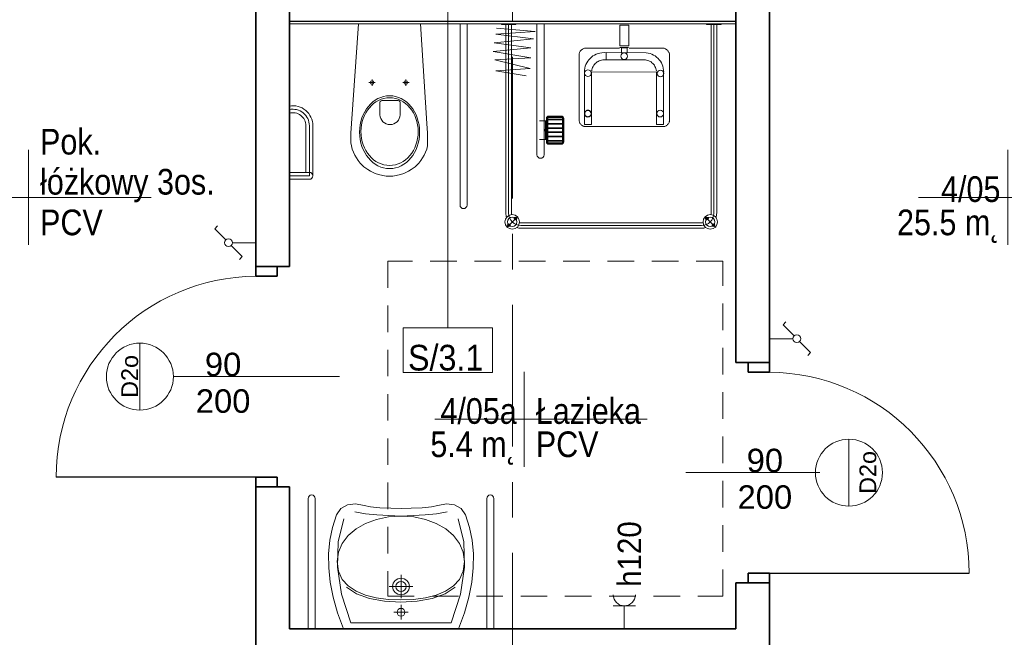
# Model space of a CAD drawing. Header units: centimetres. Extents: x 101 to 4622, y -1383 to 1498.
# Tile 43 of 68: x 3736 to 4177, y -1024 to -748. Entities that reach past the tile are written whole.
import ezdxf

# ---------------------------------------------------------------- set-up
doc = ezdxf.new("R2010")
doc.units = ezdxf.units.CM
doc.linetypes.add('Oś', pattern=[111.125, 63.5, -15.875, 15.875, -15.875])
doc.linetypes.add('Ponad', pattern=[19.844, 11.9065, -7.9375])
for name, color, linetype, lineweight in [('A-AREA-IDEN', 2, 'Continuous', 18), ('A-DETL-GENF', 92, 'Continuous', 18), ('A-DETL-MEDM', 33, 'Continuous', 35), ('A-DOOR', 31, 'Continuous', 25), ('A-DOOR-IDEN', 31, 'Continuous', 18), ('A-FLOR-OVHD', 1, 'Ponad', 18), ('A-WALL', 113, 'Continuous', 25), ('A-WALL-FNSH', 113, 'Continuous', 25), ('A-WALL-IDEN', 211, 'Continuous', 18), ('E-ELE-QPM-IDEN', 2, 'Continuous', 18), ('E-ELEC-EQPM', 71, 'Continuous', 18), ('P-SANR-FIXT', 6, 'Continuous', 18), ('S-GRID', 1, 'Continuous', 18)]:
    doc.layers.add(name, color=color, linetype=linetype, lineweight=lineweight)
doc.styles.add('Arial_1', font='arial.ttf', dxfattribs={"height": 7.5})
doc.styles.add('Arial_13', font='arial.ttf', dxfattribs={"width": 0.9, "height": 10.5})
doc.styles.add('Arial_4', font='arial.ttf', dxfattribs={"width": 0.85, "height": 11.5})
doc.styles.add('Arial_6', font='arial.ttf', dxfattribs={"width": 0.9, "height": 11.5})
doc.styles.add('Arial_7', font='arial.ttf', dxfattribs={"height": 10.5})

# ---------------------------------------------------------------- blocks, each defined once
blk = doc.blocks.new('umywalka dla N_65x56 koło - Type 1-1334145-4_piętro II PT - projektowany - PPOŻ B')
at = {"layer": 'P-SANR-FIXT'}
for p, q in [((-29.1, 65.9), (-29.1, 7.5)), ((-25.9, 65.9), (-25.9, 7.5)), ((-11.49, 63.08), (-14.43, 61.47)), ((-7.9, 63.51), (-11.49, 63.08)), ((-3.96, 62.78), (-7.9, 63.51)), ((-1.14, 62.22), (-3.96, 62.78)), ((3.08, 61.79), (-1.14, 62.22)), ((7.9, 61.54), (3.08, 61.79)), ((21.92, 61.79), (17.1, 61.54)), ((26.14, 62.22), (21.92, 61.79)), ((28.96, 62.78), (26.14, 62.22)), ((32.9, 63.51), (28.96, 62.78)), ((36.49, 63.08), (32.9, 63.51)), ((39.43, 61.47), (36.49, 63.08)), ((50.9, 65.9), (50.9, 7.5)), ((54.1, 7.5), (54.1, 65.9)), ((-16.38, 58.62), (-18.22, 53.01)), ((-14.43, 61.47), (-16.38, 58.62)), ((-8.14, 60.01), (-3.44, 59.13)), ((-3.44, 59.13), (1.64, 58.58)), ((6.84, 57.67), (1.52, 56.54)), ((1.64, 58.58), (6.99, 58.24)), ((12.52, 58.06), (6.84, 57.67)), ((6.99, 58.24), (12.48, 58.02)), ((12.5, 61.51), (7.9, 61.54)), ((12.48, 58.02), (17.98, 58.24)), ((17.1, 61.54), (12.5, 61.51)), ((18.18, 57.67), (12.52, 58.06)), ((17.98, 58.24), (23.33, 58.58)), ((23.49, 56.54), (18.18, 57.67)), ((23.33, 58.58), (28.41, 59.13)), ((28.41, 59.13), (33.11, 60.01)), ((41.38, 58.62), (39.43, 61.47)), ((43.22, 53.01), (41.38, 58.62)), ((-18.22, 53.01), (-19.42, 47.19)), ((-13.17, 56.78), (-15.64, 46.48)), ((-3.33, 54.72), (-7.59, 52.29)), ((1.52, 56.54), (-3.33, 54.72)), ((28.31, 54.72), (23.49, 56.54)), ((32.54, 52.29), (28.31, 54.72)), ((40.64, 46.48), (38.17, 56.78)), ((44.42, 47.19), (43.22, 53.01)), ((-11.11, 49.31), (-13.79, 45.83)), ((-7.59, 52.29), (-11.11, 49.31)), ((36.03, 49.31), (32.54, 52.29)), ((38.68, 45.83), (36.03, 49.31)), ((-19.42, 47.19), (-19.97, 41.14)), ((-15.64, 46.48), (-15.95, 35.24)), ((-13.79, 45.83), (-15.49, 41.92)), ((40.36, 41.92), (38.68, 45.83)), ((40.95, 35.24), (40.64, 46.48)), ((44.97, 41.14), (44.42, 47.19)), ((-19.97, 41.14), (-19.89, 34.88)), ((-15.49, 41.92), (-16.08, 37.64)), ((40.95, 37.64), (40.36, 41.92)), ((44.89, 34.88), (44.97, 41.14)), ((-16.08, 37.64), (-15.49, 33.33)), ((40.36, 33.33), (40.95, 37.64)), ((-19.89, 34.88), (-19.18, 28.39)), ((-15.95, 35.24), (-14.09, 23.15)), ((-15.49, 33.33), (-13.8, 29.72)), ((12.5, 31.76), (12.5, 21.26)), ((38.67, 29.72), (40.36, 33.33)), ((39.09, 23.15), (40.95, 35.24)), ((44.18, 28.39), (44.89, 34.88)), ((-19.18, 28.39), (-17.85, 21.67)), ((-13.8, 29.72), (-11.14, 26.76)), ((-11.14, 26.76), (-7.63, 24.42)), ((7.16, 26.51), (17.84, 26.51)), ((8.75, 26.51), (9.04, 27.97)), ((9.04, 25.06), (8.75, 26.51)), ((9.04, 27.97), (9.85, 29.16)), ((9.85, 29.16), (11.04, 29.97)), ((10.2, 26.51), (10.38, 27.41)), ((10.38, 25.62), (10.2, 26.51)), ((10.38, 27.41), (10.87, 28.14)), ((10.87, 28.14), (11.61, 28.63)), ((11.04, 29.97), (12.5, 30.26)), ((11.61, 28.63), (12.5, 28.81)), ((12.5, 30.26), (13.96, 29.97)), ((12.5, 28.81), (13.39, 28.63)), ((13.39, 28.63), (14.13, 28.14)), ((13.96, 29.97), (15.15, 29.16)), ((14.13, 28.14), (14.62, 27.41)), ((14.62, 27.41), (14.8, 26.51)), ((14.8, 26.51), (14.62, 25.62)), ((15.15, 29.16), (15.96, 27.97)), ((15.96, 27.97), (16.25, 26.51)), ((16.25, 26.51), (15.96, 25.06)), ((32.5, 24.42), (36.01, 26.76)), ((36.01, 26.76), (38.67, 29.72)), ((42.85, 21.67), (44.18, 28.39)), ((-14.09, 23.15), (-10.01, 10.3)), ((-7.38, 23.21), (-11.89, 26.24)), ((-7.63, 24.42), (-3.39, 22.67)), ((-1.64, 21.13), (-7.38, 23.21)), ((-3.39, 22.67), (1.45, 21.46)), ((9.85, 23.86), (9.04, 25.06)), ((11.04, 23.06), (9.85, 23.86)), ((10.87, 24.89), (10.38, 25.62)), ((11.61, 24.39), (10.87, 24.89)), ((12.5, 22.76), (11.04, 23.06)), ((12.5, 24.21), (11.61, 24.39)), ((13.39, 24.39), (12.5, 24.21)), ((13.96, 23.06), (12.5, 22.76)), ((14.13, 24.89), (13.39, 24.39)), ((15.15, 23.86), (13.96, 23.06)), ((14.62, 25.62), (14.13, 24.89)), ((15.96, 25.06), (15.15, 23.86)), ((23.42, 21.46), (28.26, 22.67)), ((32.25, 23.21), (26.51, 21.13)), ((28.26, 22.67), (32.5, 24.42)), ((36.76, 26.24), (32.25, 23.21)), ((35.01, 10.3), (39.09, 23.15)), ((-17.85, 21.67), (-15.89, 14.7)), ((5.06, 19.92), (-1.64, 21.13)), ((1.45, 21.46), (6.76, 20.76)), ((12.43, 19.54), (5.06, 19.92)), ((6.76, 20.76), (12.43, 20.54)), ((12.43, 20.54), (18.1, 20.76)), ((19.81, 19.92), (12.43, 19.54)), ((12.5, 18.23), (12.5, 11.72)), ((18.1, 20.76), (23.42, 21.46)), ((26.51, 21.13), (19.81, 19.92)), ((40.89, 14.7), (42.85, 21.67)), ((-15.89, 14.7), (-13.31, 7.5)), ((15.75, 14.98), (9.25, 14.98)), ((10.75, 14.98), (10.89, 15.66)), ((10.89, 14.3), (10.75, 14.98)), ((10.89, 15.66), (11.26, 16.21)), ((11.26, 13.74), (10.89, 14.3)), ((11.26, 16.21), (11.82, 16.59)), ((11.82, 13.36), (11.26, 13.74)), ((11.82, 16.59), (12.5, 16.73)), ((12.5, 13.22), (11.82, 13.36)), ((12.5, 16.73), (13.18, 16.59)), ((13.18, 13.36), (12.5, 13.22)), ((13.18, 16.59), (13.74, 16.21)), ((13.74, 13.74), (13.18, 13.36)), ((13.74, 16.21), (14.11, 15.66)), ((14.11, 14.3), (13.74, 13.74)), ((14.11, 15.66), (14.25, 14.98)), ((14.25, 14.98), (14.11, 14.3)), ((38.31, 7.5), (40.89, 14.7)), ((-10.01, 10.3), (12.5, 10.3)), ((12.5, 10.3), (35.01, 10.3))]:
    blk.add_line(p, q, dxfattribs=at)
for centre in [(-27.5, 65.9), (52.5, 65.9)]:
    blk.add_arc(centre, 1.6, 360, 180, dxfattribs=at)
blk = doc.blocks.new('DRZWI 1S_łazienkowe - Drzwi 90-1357770-4_piętro II PT - projektowany - PPOŻ B')
at = {"layer": 'A-DETL-GENF'}
for p, q in [((-49.3, 7.5), (-49.3, -2)), ((-45, 7.5), (-49.3, 7.5)), ((-45, -2), (-45, 7.5)), ((49.3, 7.5), (45, 7.5)), ((45, 7.5), (45, -2)), ((49.3, -2), (49.3, 7.5)), ((-49.3, -2), (-45, -2)), ((45, -2), (49.3, -2))]:
    blk.add_line(p, q, dxfattribs=at)
at = {"layer": 'A-DETL-MEDM'}
for p, q in [((-45, 7.5), (-49.3, 7.5)), ((-49.3, 7.5), (-49.3, -2)), ((-45, -2), (-45, 7.5)), ((45, -2), (45, 7.5)), ((45, 7.5), (49.3, 7.5)), ((49.3, 7.5), (49.3, -2)), ((-49.3, -2), (-45, -2)), ((49.3, -2), (45, -2))]:
    blk.add_line(p, q, dxfattribs=at)
at = {"layer": 'A-DOOR'}
blk.add_line((45, 7.5), (45, 96.89), dxfattribs=at)
at = {"layer": 'A-DOOR', "lineweight": 18}
blk.add_line((0, 30), (0, -30), dxfattribs=at)
blk.add_arc((45, 6.89), 90, 90, 179.6093, dxfattribs=at)
blk = doc.blocks.new('DRZWI 1S_łazienkowe - Drzwi 90-1357769-4_piętro II PT - projektowany - PPOŻ B')
at = {"layer": 'A-DETL-GENF'}
for p, q in [((-49.3, 2), (-45, 2)), ((-49.3, -7.5), (-49.3, 2)), ((-45, 2), (-45, -7.5)), ((45, 2), (49.3, 2)), ((45, -7.5), (45, 2)), ((49.3, 2), (49.3, -7.5)), ((-45, -7.5), (-49.3, -7.5)), ((49.3, -7.5), (45, -7.5))]:
    blk.add_line(p, q, dxfattribs=at)
at = {"layer": 'A-DETL-MEDM'}
for p, q in [((-49.3, -7.5), (-49.3, 2)), ((-49.3, 2), (-45, 2)), ((-45, 2), (-45, -7.5)), ((45, 2), (45, -7.5)), ((49.3, 2), (45, 2)), ((49.3, -7.5), (49.3, 2)), ((-45, -7.5), (-49.3, -7.5)), ((45, -7.5), (49.3, -7.5))]:
    blk.add_line(p, q, dxfattribs=at)
at = {"layer": 'A-DOOR', "lineweight": 18}
blk.add_line((0, -30), (0, 30), dxfattribs=at)
at = {"layer": 'A-DOOR'}
blk.add_line((45, -7.5), (45, -96.89), dxfattribs=at)
at = {"layer": 'A-DOOR', "lineweight": 18}
blk.add_arc((45, -6.89), 90, 180.3907, 270, dxfattribs=at)
blk = doc.blocks.new('miska ustępowa dla N_35_5x54 wisząca koło narożna - Type 1-1388448-4_piętro II PT - projektowany - PPOŻ B')
at = {"layer": 'P-SANR-FIXT'}
for p, q in [((-1.4, -11), (-4.56, -55.56)), ((29.22, -55.56), (26.4, -11)), ((44.09, -92.2), (44.09, -11)), ((47.21, -92.2), (47.21, -11)), ((3.32, -37.31), (6.14, -37.31)), ((4.69, -35.9), (4.69, -38.7)), ((18.43, -37.31), (21.25, -37.31)), ((19.8, -35.9), (19.8, -38.7)), ((8.17, -46.6), (8.17, -51.72)), ((16.4, -45.33), (9.09, -45.33)), ((17.32, -51.72), (17.32, -46.6)), ((-24.94, -56.63), (-24.94, -77.5)), ((-23.38, -56.63), (-23.38, -79.06)), ((-21.82, -56.63), (-21.82, -79.06)), ((-4.56, -55.56), (-4.88, -59.89)), ((29.58, -59.89), (29.22, -55.56)), ((-4.88, -59.89), (-4.82, -64.32)), ((29.53, -64.32), (29.58, -59.89)), ((-4.82, -64.32), (-4.57, -65.68)), ((-4.57, -65.68), (-4.19, -67.09)), ((29.19, -67.09), (29.57, -65.68)), ((29.57, -65.68), (29.53, -64.32)), ((-4.19, -67.09), (-3.69, -68.46)), ((-3.69, -68.46), (-3.07, -69.78)), ((-3.07, -69.78), (-2.34, -71.05)), ((27.34, -71.05), (28.07, -69.78)), ((28.07, -69.78), (28.69, -68.46)), ((28.69, -68.46), (29.19, -67.09)), ((-2.34, -71.05), (-1.51, -72.26)), ((-1.51, -72.26), (-0.58, -73.39)), ((-0.58, -73.39), (1.02, -74.96)), ((23.98, -74.96), (25.58, -73.39)), ((25.58, -73.39), (26.51, -72.26)), ((26.51, -72.26), (27.34, -71.05)), ((-32.35, -77.5), (-23.38, -77.5)), ((-23.38, -79.06), (-32.35, -79.06)), ((1.02, -74.96), (2.75, -76.27)), ((2.75, -76.27), (4.01, -77.03)), ((4.01, -77.03), (6.13, -78.05)), ((6.13, -78.05), (7.56, -78.51)), ((7.56, -78.51), (9.56, -78.98)), ((9.56, -78.98), (11.02, -79.17)), ((11.02, -79.17), (12.5, -79.25)), ((12.5, -79.25), (13.98, -79.17)), ((13.98, -79.17), (15.44, -78.98)), ((15.44, -78.98), (17.44, -78.51)), ((17.44, -78.51), (18.87, -78.05)), ((18.87, -78.05), (20.99, -77.03)), ((20.99, -77.03), (22.25, -76.27)), ((22.25, -76.27), (23.98, -74.96)), ((-23.38, -80.62), (-32.35, -80.62))]:
    blk.add_line(p, q, dxfattribs=at)
for centre in [(4.69, -37.31), (19.8, -37.31)]:
    blk.add_circle(centre, 0.825, dxfattribs=at)
for centre, radius, start, end in [((-30.79, -56.63), 8.97, 0, 99.9996), ((9.34, -46.48), 1.17, 102.2339, 185.8899), ((16.15, -46.48), 1.17, 354.1101, 77.7661), ((-30.79, -56.63), 7.41, 0, 102.1327), ((-30.79, -56.63), 5.85, 0, 105.4382), ((12.74, -51.5), 4.58, 182.8022, 357.1978), ((-23.38, -79.06), 1.56, 0, 90), ((-23.38, -79.06), 1.56, 270, 0), ((45.65, -92.2), 1.56, 180, 360)]:
    blk.add_arc(centre, radius, start, end, dxfattribs=at)
for centre, major_axis, ratio in [((12.55, -59.51), (0, 16.33), 0.823529), ((12.55, -59.26), (0, 15.16), 0.845174)]:
    blk.add_ellipse(centre, major_axis=major_axis, ratio=ratio, dxfattribs=at)
blk = doc.blocks.new('brodzik natryskowy dla N - Type 1-1388888-4_piętro II PT - projektowany - PPOŻ B')
at = {"layer": 'P-SANR-FIXT'}
for p, q in [((-44.73, -12.86), (-27.37, -14.39)), ((-42.55, -11.3), (-42.55, -11)), ((-36.05, -11.3), (-42.55, -11.3)), ((-40.55, -11.3), (-40.55, -95.8)), ((-39.3, -11), (-39.3, -95.8)), ((-38.05, -11.3), (-38.05, -95.8)), ((-36.05, -11), (-36.05, -11.3)), ((-26.61, -11.2), (-26.61, -69.6)), ((-23.41, -69.6), (-23.41, -11.2)), ((14.45, -11.52), (10.54, -11.52)), ((10.54, -11.52), (10.54, -20.79)), ((14.45, -11.52), (14.45, -20.79)), ((49.36, -11.3), (49.36, -11)), ((55.86, -11.3), (49.36, -11.3)), ((51.36, -11.3), (51.36, -95.8)), ((52.61, -11), (52.61, -96)), ((53.86, -11.3), (53.86, -95.8)), ((55.86, -11), (55.86, -11.3)), ((-27.37, -14.39), (-44.99, -15.67)), ((-44.99, -15.67), (-28.14, -17.71)), ((-29.41, -21.8), (-46.26, -23.33)), ((-28.14, -17.71), (-45.75, -19.5)), ((-45.75, -19.5), (-29.41, -21.8)), ((-5.66, -22.03), (-5.92, -22.14)), ((-5.39, -21.95), (-5.66, -22.03)), ((-5.12, -21.9), (-5.39, -21.95)), ((-4.84, -21.88), (-5.12, -21.9)), ((10.32, -21.88), (-4.84, -21.88)), ((10.54, -20.79), (14.45, -20.79)), ((14.44, -21.54), (10.55, -21.51)), ((13.8, -21.67), (11.19, -21.67)), ((11.19, -21.67), (11.19, -23.94)), ((13.8, -23.94), (13.8, -21.67)), ((30.14, -21.88), (14.73, -21.88)), ((30.36, -21.95), (30.1, -21.9)), ((30.62, -22.03), (30.14, -21.88)), ((30.87, -22.14), (30.62, -22.03)), ((-46.26, -23.33), (-29.41, -26.14)), ((-29.41, -26.14), (-45.5, -27.16)), ((-7.7, -24.28), (-7.74, -24.55)), ((-7.74, -24.55), (-7.74, -54.09)), ((-7.62, -24.01), (-7.7, -24.28)), ((-7.51, -23.75), (-7.62, -24.01)), ((-7.38, -23.5), (-7.51, -23.75)), ((-7.23, -23.25), (-7.38, -23.5)), ((-7.05, -23.02), (-7.23, -23.25)), ((-6.85, -22.81), (-7.05, -23.02)), ((-6.64, -22.61), (-6.85, -22.81)), ((-6.41, -22.43), (-6.64, -22.61)), ((-6.17, -22.27), (-6.41, -22.43)), ((-5.92, -22.14), (-6.17, -22.27)), ((-3.38, -27.07), (-2.82, -26.45)), ((-2.82, -26.45), (-2.2, -25.89)), ((-2.2, -25.89), (-1.53, -25.38)), ((-1.53, -25.38), (-0.81, -24.95)), ((-0.81, -24.95), (-0.05, -24.58)), ((-0.05, -24.58), (0.75, -24.29)), ((0.75, -24.29), (1.58, -24.07)), ((1.58, -24.07), (2.44, -23.94)), ((2.44, -23.94), (4.41, -23.89)), ((22.33, -23.94), (3.78, -23.89)), ((4.41, -23.89), (4.41, -27.12)), ((11.19, -23.94), (13.8, -23.94)), ((23.2, -24.07), (22.33, -23.94)), ((24.03, -24.29), (23.2, -24.07)), ((24.83, -24.58), (24.03, -24.29)), ((25.59, -24.95), (24.83, -24.58)), ((26.31, -25.38), (25.59, -24.95)), ((26.98, -25.89), (26.31, -25.38)), ((27.59, -26.45), (26.98, -25.89)), ((28.16, -27.07), (27.59, -26.45)), ((31.12, -22.28), (30.87, -22.14)), ((31.36, -22.44), (31.12, -22.28)), ((31.59, -22.62), (31.36, -22.44)), ((31.81, -22.82), (31.59, -22.62)), ((32.01, -23.04), (31.81, -22.82)), ((32.19, -23.27), (32.01, -23.04)), ((32.35, -23.52), (32.19, -23.27)), ((32.49, -23.77), (32.35, -23.52)), ((32.6, -24.04), (32.49, -23.77)), ((32.68, -24.31), (32.6, -24.04)), ((32.74, -24.58), (32.68, -24.31)), ((32.74, -24.86), (32.74, -24.58)), ((32.74, -54.38), (32.74, -24.86)), ((-45.5, -27.16), (-29.67, -31)), ((-5.32, -31.71), (-5.19, -30.85)), ((-5.19, -30.85), (-4.98, -30.01)), ((-4.98, -30.01), (-4.68, -29.22)), ((-4.68, -29.22), (-4.32, -28.45)), ((-4.32, -28.45), (-3.88, -27.74)), ((-3.88, -27.74), (-3.38, -27.07)), ((-1.71, -30.51), (-1.89, -31.01)), ((-1.47, -30.02), (-1.71, -30.51)), ((-1.19, -29.56), (-1.47, -30.02)), ((-0.87, -29.14), (-1.19, -29.56)), ((-0.51, -28.74), (-0.87, -29.14)), ((-0.12, -28.38), (-0.51, -28.74)), ((0.31, -28.06), (-0.12, -28.38)), ((0.76, -27.79), (0.31, -28.06)), ((1.25, -27.55), (0.76, -27.79)), ((1.76, -27.36), (1.25, -27.55)), ((2.29, -27.23), (1.76, -27.36)), ((2.84, -27.14), (2.29, -27.23)), ((3.4, -27.11), (2.84, -27.14)), ((4.41, -27.12), (3.4, -27.11)), ((3.78, -27.12), (21.37, -27.12)), ((21.37, -27.12), (21.94, -27.14)), ((21.94, -27.14), (22.49, -27.23)), ((22.49, -27.23), (23.02, -27.36)), ((23.02, -27.36), (23.53, -27.55)), ((23.53, -27.55), (24.01, -27.79)), ((24.01, -27.79), (24.47, -28.06)), ((24.47, -28.06), (24.89, -28.38)), ((24.89, -28.38), (25.29, -28.74)), ((25.29, -28.74), (25.65, -29.14)), ((25.65, -29.14), (25.96, -29.56)), ((25.96, -29.56), (26.24, -30.02)), ((26.24, -30.02), (26.48, -30.51)), ((26.48, -30.51), (26.66, -31.01)), ((28.66, -27.74), (28.16, -27.07)), ((29.09, -28.45), (28.66, -27.74)), ((29.46, -29.22), (29.09, -28.45)), ((29.75, -30.01), (29.46, -29.22)), ((29.97, -30.85), (29.75, -30.01)), ((30.1, -31.71), (29.97, -30.85)), ((-29.67, -31), (-44.99, -32.02)), ((-44.99, -32.02), (-31.46, -34.32)), ((-5.37, -32.6), (-5.32, -31.71)), ((-5.29, -56.03), (-5.37, -32.6)), ((26.92, -32.43), (-2.15, -32.63)), ((-2.15, -32.63), (-2.15, -56.03)), ((-2.03, -31.55), (-2.11, -32.1)), ((-1.89, -31.01), (-2.03, -31.55)), ((26.66, -31.01), (26.8, -31.55)), ((26.8, -31.55), (26.88, -32.1)), ((26.92, -56.03), (26.92, -32.43)), ((30.07, -32.63), (30.07, -56.03)), ((30.15, -32.6), (30.1, -31.71)), ((-21.31, -52.3), (-15.71, -52.3)), ((-21.31, -52.6), (-15.71, -52.6)), ((-21.31, -52.9), (-15.71, -52.9)), ((-5.23, -51), (-5.24, -51.15)), ((-5.24, -51.15), (-5.23, -51.29)), ((-5.21, -50.85), (-5.23, -51)), ((-5.23, -51.29), (-5.21, -51.44)), ((-5.18, -50.71), (-5.21, -50.85)), ((-5.21, -51.44), (-5.18, -51.58)), ((-5.13, -50.58), (-5.18, -50.71)), ((-5.18, -51.58), (-5.13, -51.71)), ((-5.07, -50.45), (-5.13, -50.58)), ((-5.13, -51.71), (-5.07, -51.84)), ((-4.99, -50.33), (-5.07, -50.45)), ((-5.07, -51.84), (-4.99, -51.96)), ((-4.91, -50.21), (-4.99, -50.33)), ((-4.99, -51.96), (-4.91, -52.08)), ((-4.81, -50.11), (-4.91, -50.21)), ((-4.91, -52.08), (-4.81, -52.18)), ((-4.71, -50.02), (-4.81, -50.11)), ((-4.81, -52.18), (-4.71, -52.27)), ((-4.6, -49.93), (-4.71, -50.02)), ((-4.71, -52.27), (-4.6, -52.36)), ((-4.48, -49.86), (-4.6, -49.93)), ((-4.6, -52.36), (-4.48, -52.43)), ((-4.35, -49.8), (-4.48, -49.86)), ((-4.48, -52.43), (-4.35, -52.49)), ((-4.21, -49.75), (-4.35, -49.8)), ((-4.35, -52.49), (-4.21, -52.54)), ((-4.07, -49.71), (-4.21, -49.75)), ((-4.21, -52.54), (-4.07, -52.58)), ((-3.93, -49.69), (-4.07, -49.71)), ((-4.07, -52.58), (-3.93, -52.6)), ((-3.78, -49.68), (-3.93, -49.69)), ((-3.93, -52.6), (-3.78, -52.61)), ((-3.78, -52.61), (-3.63, -52.6)), ((-3.48, -49.71), (-3.63, -49.69)), ((-3.63, -52.6), (-3.48, -52.58)), ((-3.34, -49.75), (-3.48, -49.71)), ((-3.48, -52.58), (-3.34, -52.54)), ((-3.21, -49.8), (-3.34, -49.75)), ((-3.34, -52.54), (-3.21, -52.49)), ((-3.08, -49.86), (-3.21, -49.8)), ((-3.21, -52.49), (-3.08, -52.43)), ((-2.96, -49.93), (-3.08, -49.86)), ((-3.08, -52.43), (-2.96, -52.36)), ((-2.85, -50.02), (-2.96, -49.93)), ((-2.96, -52.36), (-2.85, -52.27)), ((-2.74, -50.11), (-2.85, -50.02)), ((-2.85, -52.27), (-2.74, -52.18)), ((-2.65, -50.21), (-2.74, -50.11)), ((-2.74, -52.18), (-2.65, -52.08)), ((-2.56, -50.33), (-2.65, -50.21)), ((-2.65, -52.08), (-2.56, -51.96)), ((-2.49, -50.45), (-2.56, -50.33)), ((-2.56, -51.96), (-2.49, -51.84)), ((-2.43, -50.58), (-2.49, -50.45)), ((-2.49, -51.84), (-2.43, -51.71)), ((-2.38, -50.71), (-2.43, -50.58)), ((-2.43, -51.71), (-2.38, -51.58)), ((-2.34, -50.85), (-2.38, -50.71)), ((-2.38, -51.58), (-2.34, -51.44)), ((-2.32, -51), (-2.34, -50.85)), ((-2.34, -51.44), (-2.32, -51.29)), ((-2.31, -51.15), (-2.32, -51)), ((-2.32, -51.29), (-2.31, -51.15)), ((-22.41, -54.35), (-25.41, -54.35)), ((-22.81, -62.85), (-22.81, -54.35)), ((-22.61, -62.85), (-22.61, -54.35)), ((-22.41, -63.8), (-22.41, -53.4)), ((-22.11, -63.8), (-22.11, -53.4)), ((-21.81, -63.8), (-21.81, -53.4)), ((-21.81, -53.7), (-15.21, -53.7)), ((-21.81, -54), (-15.21, -54)), ((-21.81, -55.6), (-15.21, -55.6)), ((-21.81, -55.9), (-15.21, -55.9)), ((-15.21, -53.4), (-15.21, -63.8)), ((-14.91, -53.4), (-14.91, -63.8)), ((-14.61, -53.4), (-14.61, -63.8)), ((-7.74, -54.09), (-7.74, -54.37)), ((-7.74, -54.37), (-7.7, -54.64)), ((-7.7, -54.64), (-7.62, -54.91)), ((-7.62, -54.91), (-7.52, -55.18)), ((-7.52, -55.18), (-7.4, -55.43)), ((-7.4, -55.43), (-7.25, -55.67)), ((-7.25, -55.67), (-7.07, -55.9)), ((-7.07, -55.9), (-6.88, -56.11)), ((-6.88, -56.11), (-6.67, -56.31)), ((-6.67, -56.31), (-6.44, -56.49)), ((-6.44, -56.49), (-6.2, -56.64)), ((-6.2, -56.64), (-5.95, -56.77)), ((-5.95, -56.77), (-5.69, -56.88)), ((-5.69, -56.88), (-5.41, -56.96)), ((-5.41, -56.96), (-5.13, -57.01)), ((-2.15, -56.03), (-5.29, -56.03)), ((-5.13, -57.01), (29.82, -57.01)), ((26.92, -56.03), (30.07, -56.03)), ((29.82, -57.01), (30.1, -57.01)), ((30.1, -57.01), (30.38, -56.96)), ((30.38, -56.96), (30.65, -56.89)), ((30.65, -56.89), (30.92, -56.78)), ((30.92, -56.78), (31.17, -56.66)), ((31.17, -56.66), (31.41, -56.51)), ((31.41, -56.51), (31.64, -56.34)), ((31.64, -56.34), (31.85, -56.14)), ((31.85, -56.14), (32.05, -55.93)), ((32.05, -55.93), (32.22, -55.71)), ((32.22, -55.71), (32.38, -55.46)), ((32.38, -55.46), (32.51, -55.21)), ((32.51, -55.21), (32.61, -54.94)), ((32.61, -54.94), (32.69, -54.67)), ((32.69, -54.67), (32.74, -54.38)), ((-21.81, -57.5), (-15.21, -57.5)), ((-21.81, -57.8), (-15.21, -57.8)), ((-21.81, -59.4), (-15.21, -59.4)), ((-21.81, -59.7), (-15.21, -59.7)), ((-21.81, -61.3), (-15.21, -61.3)), ((-21.81, -61.6), (-15.21, -61.6)), ((-22.41, -62.85), (-25.41, -62.85)), ((-21.81, -63.2), (-15.21, -63.2)), ((-21.81, -63.5), (-15.21, -63.5)), ((-15.71, -64.3), (-21.31, -64.3)), ((-15.71, -64.6), (-21.31, -64.6)), ((-15.71, -64.9), (-21.31, -64.9)), ((-35.25, -97.25), (-40.13, -102.13)), ((47.11, -100.05), (-33.8, -100.05)), ((-33.8, -101.3), (47.11, -101.3)), ((48.56, -97.25), (53.43, -102.13)), ((47.11, -102.55), (-33.8, -102.55))]:
    blk.add_line(p, q, dxfattribs=at)
for centre, radius in [((12.42, -25.5), 1.5), ((-3.77, -33.05), 1.5), ((28.71, -33.24), 1.5), ((-3.85, -51.24), 1.5), ((28.59, -51.18), 1.5), ((-37.69, -99.69), 3.25), ((51, -99.69), 3.25), ((-39.18, -101.17), 0.62), ((-37.69, -99.69), 2.1), ((-39.18, -101.17), 0.32), ((-36.21, -98.2), 0.62), ((-36.21, -98.2), 0.32), ((49.51, -98.2), 0.62), ((51, -99.69), 2.1), ((49.51, -98.2), 0.32), ((52.48, -101.17), 0.62), ((52.48, -101.17), 0.32)]:
    blk.add_circle(centre, radius, dxfattribs=at)
for centre, radius, start, end in [((-21.31, -53.4), 1.1, 90, 180), ((-21.31, -53.4), 0.8, 90, 180), ((-21.31, -53.4), 0.5, 90, 180), ((-15.71, -53.4), 1.1, 360, 90), ((-15.71, -53.4), 0.8, 360, 90), ((-15.71, -53.4), 0.5, 360, 90), ((-21.31, -63.8), 1.1, 180, 270), ((-21.31, -63.8), 0.8, 180, 270), ((-21.31, -63.8), 0.5, 180, 270), ((-15.71, -63.8), 0.5, 270, 360), ((-15.71, -63.8), 0.8, 270, 360), ((-15.71, -63.8), 1.1, 270, 360), ((-25.01, -69.6), 1.6, 180, 360), ((-33.8, -95.8), 6.75, 180, 196.4965), ((-33.8, -95.8), 5.5, 180, 270), ((-33.8, -95.8), 4.25, 180, 188.8511), ((47.11, -95.8), 5.5, 270, 360), ((47.11, -95.8), 4.25, 351.1489, 360), ((47.11, -95.8), 6.75, 343.5035, 360), ((-33.8, -95.8), 4.25, 261.1489, 270), ((47.11, -95.8), 4.25, 270, 278.8511), ((-33.8, -95.8), 6.75, 253.5035, 270), ((47.11, -95.8), 6.75, 270, 286.4965)]:
    blk.add_arc(centre, radius, start, end, dxfattribs=at)
blk.add_ellipse((-23.14, -58.6), major_axis=(0, 0.325), ratio=0.224951, dxfattribs=at)
blk = doc.blocks.new('Przełącznik schodowy - Type 1-1452447-4_piętro II PT - projektowany - PPOŻ B')
at = {"layer": 'E-ELEC-EQPM'}
for p, q in [((13.74, 20.98), (18.68, 25.93)), ((18.68, 25.93), (19.99, 24.62)), ((11.26, 18.51), (6.32, 13.57)), ((12.5, 18), (12.5, 7.5)), ((6.32, 13.57), (5.01, 14.88))]:
    blk.add_line(p, q, dxfattribs=at)
blk.add_circle((12.5, 19.75), 1.75, dxfattribs=at)
blk = doc.blocks.new('gniazdo elektryczne pojedyncze - 120-1470673-4_piętro II PT - projektowany - PPOŻ B')
at = {"layer": 'E-ELEC-EQPM'}
for p, q in [((17.5, 17.83), (7.5, 17.83)), ((12.5, 17.83), (12.5, 7.5))]:
    blk.add_line(p, q, dxfattribs=at)
blk.add_arc((12.5, 22.83), 5, 180, 0, dxfattribs=at)
blk = doc.blocks.new('METKA_POMIESZCZENIA1 - Rozbudowana - bez ramki-1409110-4_piętro II PT - projektowany - PPOŻ B')
at = {"layer": 'A-AREA-IDEN'}
for p, q in [((0, 0.425), (0, 0)), ((-0.8, 0), (1.1, 0)), ((0, 0), (0, -0.425))]:
    blk.add_line(p, q, dxfattribs=at)
blk = doc.blocks.new('etykieta drzwi wymiar i kategoria - etykieta drzwi 1S dół - krótka-1350612-4_piętro II PT - projektowany - PPOŻ B')
at = {"layer": 'A-DOOR-IDEN'}
for p, q in [((0, 0), (0, -0.8984)), ((-0.3, -1.1984), (0.3, -1.1984))]:
    blk.add_line(p, q, dxfattribs=at)
blk.add_circle((0, -1.1984), 0.3, dxfattribs=at)
blk = doc.blocks.new('etykieta drzwi wymiar i kategoria - etykieta drzwi 1S góra - krótka-1350610-4_piętro II PT - projektowany - PPOŻ B')
at = {"layer": 'A-DOOR-IDEN'}
for p, q in [((-0.3, 1.1984), (0.3, 1.1984)), ((0, 0), (0, 0.8984))]:
    blk.add_line(p, q, dxfattribs=at)
blk.add_circle((0, 1.1984), 0.3, dxfattribs=at)
blk = doc.blocks.new('ET sciana_AT7 - 10mm-838066-4_piętro II PT - projektowany - PPOŻ B')
at = {"layer": 'A-WALL-IDEN'}
for p, q in [((-0.4, 0.196875), (0.4, 0.196875)), ((-0.4, -0.203125), (-0.4, 0.196875)), ((0.4, 0.196875), (0.4, -0.203125)), ((-0.4, -0.203125), (0.4, -0.203125))]:
    blk.add_line(p, q, dxfattribs=at)

msp = doc.modelspace()

# ---------------------------------------------------------------- linework, layer by layer
at = {"layer": 'A-FLOR-OVHD'}
for p, q in [((3901.1, -855.64), (3901.1, -1005.64)), ((4051.1, -855.64), (3901.1, -855.64)), ((4051.1, -1005.64), (4051.1, -855.64)), ((3901.1, -1005.64), (4051.1, -1005.64))]:
    msp.add_line(p, q, dxfattribs=at)
at = {"layer": 'A-WALL', "color": 7, "lineweight": 35}
for p, q in [((3842.04, -727.38), (3842.04, -858.08)), ((3857.04, -858.08), (3857.04, -727.38)), ((4057.04, -727.38), (4057.04, -901.08)), ((4072.04, -901.08), (4072.04, -727.38)), ((3851.54, -858.08), (3857.04, -858.08)), ((4057.04, -901.08), (4062.54, -901.08)), ((3842.04, -956.68), (3842.04, -1035.38)), ((3857.04, -956.68), (3851.54, -956.68)), ((3857.04, -1020.38), (3857.04, -956.68)), ((4057.04, -999.68), (4057.04, -1020.38)), ((4062.54, -999.68), (4057.04, -999.68)), ((4072.04, -1035.38), (4072.04, -999.68)), ((4057.04, -1020.38), (3857.04, -1020.38))]:
    msp.add_line(p, q, dxfattribs=at)
at = {"layer": 'A-WALL'}
msp.add_line((3857.04, -748.13), (4057.04, -748.13), dxfattribs=at)
at = {"layer": 'A-WALL-FNSH', "color": 250, "lineweight": 18}
msp.add_line((3857.04, -749.38), (4057.04, -749.38), dxfattribs=at)
at = {"layer": 'A-WALL-IDEN'}
msp.add_line((3927.96, -738.38), (3927.96, -885.53), dxfattribs=at)
at = {"layer": 'S-GRID', "linetype": 'Oś'}
msp.add_line((3957.04, -1383.2), (3957.04, 1438.12), dxfattribs=at)

# ---------------------------------------------------------------- block references
at = {"layer": 'A-AREA-IDEN', "xscale": 49.99999999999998, "yscale": 49.99999999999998, "zscale": 49.99999999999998}
for p in [(3740.21, -827.11), (4178.78, -827.11), (3962.21, -926.49)]:
    msp.add_blockref('METKA_POMIESZCZENIA1 - Rozbudowana - bez ramki-1409110-4_piętro II PT - projektowany - PPOŻ B', p, dxfattribs=at)
at = {"layer": 'A-DOOR', "rotation": 270.0000000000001}
for name, p in [('DRZWI 1S_łazienkowe - Drzwi 90-1357769-4_piętro II PT - projektowany - PPOŻ B', (3849.54, -907.38)), ('DRZWI 1S_łazienkowe - Drzwi 90-1357770-4_piętro II PT - projektowany - PPOŻ B', (4064.54, -950.38))]:
    msp.add_blockref(name, p, dxfattribs=at)
at = {"layer": 'A-DOOR-IDEN', "xscale": 49.99999999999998, "yscale": 49.99999999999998, "zscale": 49.99999999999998, "rotation": 89.99999999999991}
for name, p in [('etykieta drzwi wymiar i kategoria - etykieta drzwi 1S góra - krótka-1350610-4_piętro II PT - projektowany - PPOŻ B', (3850.02, -907.38)), ('etykieta drzwi wymiar i kategoria - etykieta drzwi 1S dół - krótka-1350612-4_piętro II PT - projektowany - PPOŻ B', (4047.7, -950.38))]:
    msp.add_blockref(name, p, dxfattribs=at)
at = {"layer": 'A-WALL-IDEN', "xscale": 49.99999999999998, "yscale": 49.99999999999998, "zscale": 49.99999999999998}
msp.add_blockref('ET sciana_AT7 - 10mm-838066-4_piętro II PT - projektowany - PPOŻ B', (3927.96, -895.38), dxfattribs=at)
at = {"layer": 'E-ELEC-EQPM'}
for p, rotation in [((3849.54, -859.88), 90.0000000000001), ((4064.54, -877.88), 270.0000000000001)]:
    msp.add_blockref('Przełącznik schodowy - Type 1-1452447-4_piętro II PT - projektowany - PPOŻ B', p, dxfattribs=dict(at, rotation=rotation))
msp.add_blockref('gniazdo elektryczne pojedyncze - 120-1470673-4_piętro II PT - projektowany - PPOŻ B', (3994.54, -1027.88), dxfattribs=at)
at = {"layer": 'P-SANR-FIXT'}
for name, p in [('miska ustępowa dla N_35_5x54 wisząca koło narożna - Type 1-1388448-4_piętro II PT - projektowany - PPOŻ B', (3889.39, -738.38)), ('brodzik natryskowy dla N - Type 1-1388888-4_piętro II PT - projektowany - PPOŻ B', (3994.54, -738.38)), ('umywalka dla N_65x56 koło - Type 1-1334145-4_piętro II PT - projektowany - PPOŻ B', (3894.54, -1027.88))]:
    msp.add_blockref(name, p, dxfattribs=at)

# ---------------------------------------------------------------- texts
at = {"layer": 'A-AREA-IDEN', "char_height": 11.5, "line_spacing_factor": 0.936439, "style": 'Arial_4'}
for s, insert, width, attachment_point in [('\\pt42.49997,84.99995,127.50004,170.00002,212.49999,254.99996,297.50005,340.00003,382.5,424.99998,467.49995,510.00004,552.50002,594.99999,637.49997,679.99994,722.50003,765.00001,807.49998,849.99996,892.50005,935.00002,977.5,1019.99998,1062.49995,1105.00004,1147.50002,1189.99999,1232.49997,1275.00006,1317.50003,1360.00001;Pok.\\Płóżkowy 3os.', (3745.42, -829.31), 77.0525, 7), ('\\pxqr,t3.69565,7.3913,11.08696,14.78261,18.47826,22.17391,25.86957,29.56522,33.26087,36.95652,40.65217,44.34783,48.04348,51.73913,55.43478,59.13043,62.82609,66.52174,70.21739,73.91304,77.6087,81.30435,85,88.69565,92.3913,96.08696,99.78261,103.47826,107.17391,110.86957,114.56522,118.26087;{4/05}', (4175.46, -829.31), 26.435, 9), ('\\pxt3.69565,7.3913,11.08696,14.78261,18.47826,22.17391,25.86957,29.56522,33.26087,36.95652,40.65217,44.34783,48.04348,51.73913,55.43478,59.13043,62.82609,66.52174,70.21739,73.91304,77.6087,81.30435,85,88.69565,92.3913,96.08696,99.78261,103.47826,107.17391,110.86957,114.56522,118.26087;{PCV}', (3745.42, -832.54), 28.135, 1), ('\\pt42.49997,84.99995,127.50004,170.00002,212.49999,254.99996,297.50005,340.00003,382.5,424.99998,467.49995,510.00004,552.50002,594.99999,637.49997,679.99994,722.50003,765.00001,807.49998,849.99996,892.50005,935.00002,977.5,1019.99998,1062.49995,1105.00004,1147.50002,1189.99999,1232.49997,1275.00006,1317.50003,1360.00001;25.5 m˛', (4175.46, -832.54), 45.815, 3), ('\\pxqr,t3.69565,7.3913,11.08696,14.78261,18.47826,22.17391,25.86957,29.56522,33.26087,36.95652,40.65217,44.34783,48.04348,51.73913,55.43478,59.13043,62.82609,66.52174,70.21739,73.91304,77.6087,81.30435,85,88.69565,92.3913,96.08696,99.78261,103.47826,107.17391,110.86957,114.56522,118.26087;{4/05a}', (3958.88, -928.68), 34, 9), ('\\pt42.49997,84.99995,127.50004,170.00002,212.49999,254.99996,297.50005,340.00003,382.5,424.99998,467.49995,510.00004,552.50002,594.99999,637.49997,679.99994,722.50003,765.00001,807.49998,849.99996,892.50005,935.00002,977.5,1019.99998,1062.49995,1105.00004,1147.50002,1189.99999,1232.49997,1275.00006,1317.50003,1360.00001;Łazieka', (3967.42, -928.68), 46.9625, 7), ('\\pt42.49997,84.99995,127.50004,170.00002,212.49999,254.99996,297.50005,340.00003,382.5,424.99998,467.49995,510.00004,552.50002,594.99999,637.49997,679.99994,722.50003,765.00001,807.49998,849.99996,892.50005,935.00002,977.5,1019.99998,1062.49995,1105.00004,1147.50002,1189.99999,1232.49997,1275.00006,1317.50003,1360.00001;5.4 m˛', (3958.88, -931.91), 38.25, 3), ('\\pxt3.69565,7.3913,11.08696,14.78261,18.47826,22.17391,25.86957,29.56522,33.26087,36.95652,40.65217,44.34783,48.04348,51.73913,55.43478,59.13043,62.82609,66.52174,70.21739,73.91304,77.6087,81.30435,85,88.69565,92.3913,96.08696,99.78261,103.47826,107.17391,110.86957,114.56522,118.26087;{PCV}', (3967.42, -931.91), 28.135, 1)]:
    msp.add_mtext(s, dxfattribs=dict(at, insert=insert, width=width, attachment_point=attachment_point))
at = {"layer": 'A-DOOR-IDEN', "char_height": 7.5, "width": 19.5, "attachment_point": 5, "rotation": 90, "line_spacing_factor": 0.936439, "style": 'Arial_1'}
for insert in [(3785.59, -907.29), (4116.14, -950.29)]:
    msp.add_mtext('\\pxqc,t8.46667,16.93333,25.4,33.86667,42.33333,50.8,59.26667,67.73333,76.2,84.66667,93.13333,101.6,110.06667,118.53333,127,135.46667,143.93333,152.4,160.86667,169.33333,177.8,186.26667,194.73333,203.2,211.66667,220.13333,228.6,237.06667,245.53333,254,262.46667,270.93333;{D2o}', dxfattribs=dict(at, insert=insert))
at = {"layer": 'A-DOOR-IDEN', "char_height": 10.5, "width": 25.15, "attachment_point": 5, "line_spacing_factor": 0.936439, "style": 'Arial_7'}
for insert in [(3827.38, -910.18), (4069.98, -953.18)]:
    msp.add_mtext('\\pxqc,t6.04762,12.09524,18.14286,24.19048,30.2381,36.28571,42.33333,48.38095,54.42857,60.47619,66.52381,72.57143,78.61905,84.66667,90.71429,96.7619,102.80952,108.85714,114.90476,120.95238,127,133.04762,139.09524,145.14286,151.19048,157.2381,163.28571,169.33333,175.38095,181.42857,187.47619,193.52381;{90\\P200}', dxfattribs=dict(at, insert=insert))
at = {"layer": 'A-WALL-IDEN', "insert": (3927.05, -898.96), "char_height": 11.5, "width": 33.66, "attachment_point": 5, "line_spacing_factor": 0.936439, "style": 'Arial_6'}
msp.add_mtext('\\pxqc,t4.96957,9.93913,14.9087,19.87826,24.84783,29.81739,34.78696,39.75652,44.72609,49.69565,54.66522,59.63478,64.60435,69.57391,74.54348,79.51304,84.48261,89.45217,94.42174,99.3913,104.36087,109.33043,114.3,119.26957,124.23913,129.2087,134.17826,139.14783,144.11739,149.08696,154.05652,159.02609;{S/3.1}', dxfattribs=at)
at = {"layer": 'E-ELE-QPM-IDEN', "insert": (4009.41, -986.84), "char_height": 10.5, "width": 30.06, "attachment_point": 5, "rotation": 90, "line_spacing_factor": 0.936439, "style": 'Arial_13'}
msp.add_mtext('\\pxqc,t5.35714,10.71429,16.07143,21.42857,26.78571,32.14286,37.5,42.85714,48.21429,53.57143,58.92857,64.28571,69.64286,75,80.35714,85.71429,91.07143,96.42857,101.78571,107.14286,112.5,117.85714,123.21429,128.57143,133.92857,139.28571,144.64286,150,155.35714,160.71429,166.07143,171.42857;{h120}', dxfattribs=at)

doc.saveas('drawing.dxf')
